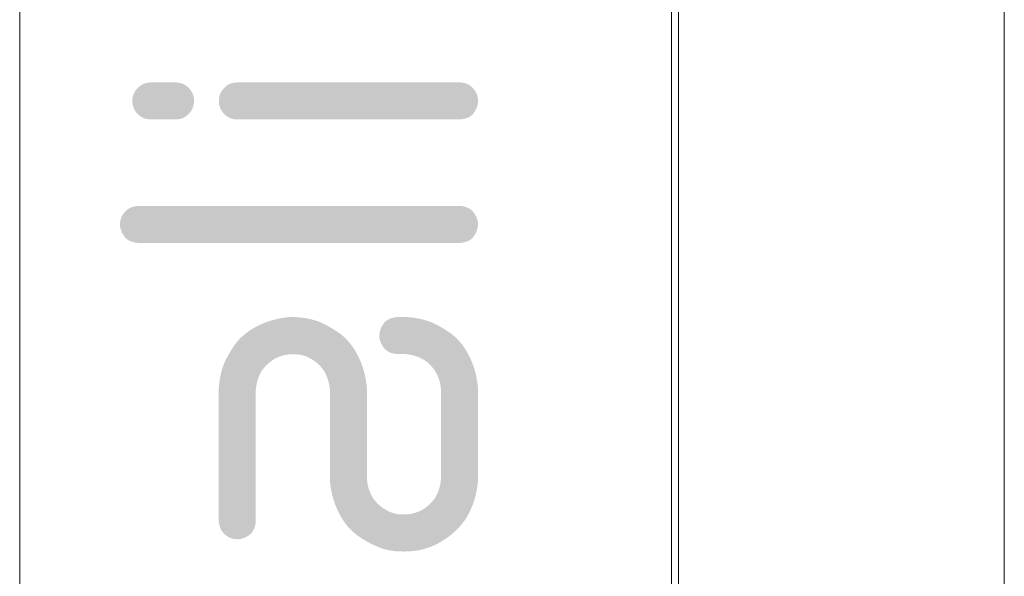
# Model space of a CAD drawing. Header units: millimetres. Extents: x 70 to 998, y -477 to 499.
# Tile 10 of 15: x 584 to 601, y -17 to -7. Entities that reach past the tile are written whole.
import ezdxf

# ---------------------------------------------------------------- set-up
doc = ezdxf.new("R2010")
doc.units = ezdxf.units.MM
doc.header["$LTSCALE"] = 20.32
doc.layers.get('0').update_dxf_attribs({"lineweight": 15})
doc.layers.add('Dimension', color=7, linetype='Continuous', lineweight=5)
doc.layers.add('EBENE_2', color=1, linetype='Continuous', lineweight=15, true_color=0xff0000)

msp = doc.modelspace()

# ---------------------------------------------------------------- hatches: boundary and pattern name
at = {"layer": 'EBENE_2', "linetype": 'Continuous', "lineweight": 0, "transparency": 33554687}
for points in [[(586.118, -8.593), (586.111, -8.593), (586.087, -8.595), (586.063, -8.598), (586.041, -8.602), (586.021, -8.607), (586.001, -8.613), (585.983, -8.621), (585.967, -8.629), (585.952, -8.638), (585.938, -8.648), (585.924, -8.658), (585.912, -8.668), (585.9, -8.678), (585.89, -8.687), (585.88, -8.697), (585.871, -8.707), (585.862, -8.717), (585.855, -8.727), (585.847, -8.738), (585.84, -8.749), (585.834, -8.76), (585.827, -8.772), (585.821, -8.785), (585.815, -8.798), (585.81, -8.811), (585.805, -8.825), (585.801, -8.839), (585.798, -8.853), (585.795, -8.867), (585.793, -8.881), (585.792, -8.896), (585.792, -8.911), (585.792, -8.926), (585.793, -8.941), (585.794, -8.956), (585.796, -8.97), (585.798, -8.984), (585.801, -8.997), (585.805, -9.01), (585.808, -9.023), (585.813, -9.035), (585.818, -9.047), (585.823, -9.059), (585.828, -9.07), (585.834, -9.081), (585.841, -9.092), (585.848, -9.103), (585.855, -9.113), (585.862, -9.123), (585.871, -9.133), (585.88, -9.143), (585.89, -9.153), (585.901, -9.163), (585.912, -9.173), (585.925, -9.183), (585.938, -9.192), (585.952, -9.202), (585.967, -9.212), (585.984, -9.22), (586.002, -9.227), (586.021, -9.233), (586.042, -9.238), (586.064, -9.242), (586.087, -9.245), (586.111, -9.247), (586.118, -9.247), (586.12, -9.247), (586.121, -9.247), (586.124, -9.247), (586.127, -9.247), (586.131, -9.247), (586.135, -9.247), (586.14, -9.247), (586.145, -9.247), (586.151, -9.247), (586.158, -9.247), (586.165, -9.247), (586.173, -9.247), (586.182, -9.247), (586.191, -9.247), (586.201, -9.247), (586.212, -9.247), (586.223, -9.247), (586.234, -9.247), (586.245, -9.247), (586.257, -9.247), (586.268, -9.247), (586.28, -9.247), (586.292, -9.247), (586.304, -9.247), (586.317, -9.247), (586.33, -9.247), (586.343, -9.247), (586.357, -9.247), (586.371, -9.247), (586.386, -9.247), (586.401, -9.247), (586.417, -9.247), (586.432, -9.247), (586.446, -9.247), (586.46, -9.247), (586.473, -9.247), (586.484, -9.247), (586.495, -9.247), (586.505, -9.247), (586.514, -9.247), (586.522, -9.247), (586.529, -9.247), (586.536, -9.247), (586.541, -9.247), (586.546, -9.247), (586.549, -9.247), (586.552, -9.247), (586.554, -9.247), (586.561, -9.247), (586.586, -9.245), (586.609, -9.242), (586.631, -9.238), (586.652, -9.233), (586.671, -9.227), (586.689, -9.22), (586.706, -9.211), (586.721, -9.202), (586.735, -9.192), (586.748, -9.182), (586.76, -9.172), (586.772, -9.163), (586.783, -9.153), (586.793, -9.143), (586.802, -9.133), (586.81, -9.123), (586.818, -9.113), (586.825, -9.103), (586.832, -9.092), (586.838, -9.081), (586.844, -9.07), (586.85, -9.059), (586.855, -9.047), (586.86, -9.035), (586.864, -9.023), (586.868, -9.01), (586.871, -8.997), (586.874, -8.984), (586.877, -8.97), (586.878, -8.956), (586.88, -8.941), (586.88, -8.926), (586.881, -8.911), (586.88, -8.896), (586.879, -8.881), (586.877, -8.866), (586.874, -8.852), (586.871, -8.838), (586.867, -8.824), (586.862, -8.811), (586.857, -8.797), (586.851, -8.784), (586.845, -8.772), (586.839, -8.76), (586.832, -8.749), (586.825, -8.738), (586.818, -8.727), (586.81, -8.717), (586.802, -8.707), (586.793, -8.697), (586.783, -8.687), (586.772, -8.677), (586.76, -8.667), (586.748, -8.658), (586.735, -8.648), (586.72, -8.638), (586.705, -8.628), (586.689, -8.62), (586.671, -8.613), (586.652, -8.607), (586.631, -8.602), (586.609, -8.598), (586.586, -8.595), (586.561, -8.593), (586.554, -8.593), (586.552, -8.593), (586.55, -8.593), (586.547, -8.593), (586.543, -8.593), (586.539, -8.593), (586.535, -8.593), (586.53, -8.593), (586.524, -8.593), (586.518, -8.593), (586.512, -8.593), (586.505, -8.593), (586.499, -8.593), (586.493, -8.593), (586.486, -8.593), (586.48, -8.593), (586.473, -8.593), (586.467, -8.593), (586.459, -8.593), (586.451, -8.593), (586.442, -8.593), (586.432, -8.593), (586.422, -8.593), (586.411, -8.593), (586.4, -8.593), (586.388, -8.593), (586.376, -8.593), (586.364, -8.593), (586.352, -8.593), (586.34, -8.593), (586.328, -8.593), (586.316, -8.593), (586.304, -8.593), (586.292, -8.593), (586.28, -8.593), (586.268, -8.593), (586.256, -8.593), (586.245, -8.593), (586.233, -8.593), (586.222, -8.593), (586.211, -8.593), (586.2, -8.593), (586.19, -8.593), (586.181, -8.593), (586.172, -8.593), (586.164, -8.593), (586.157, -8.593), (586.15, -8.593), (586.145, -8.593), (586.139, -8.593), (586.135, -8.593), (586.13, -8.593), (586.127, -8.593), (586.124, -8.593), (586.121, -8.593), (586.12, -8.593)], [(587.643, -8.593), (587.633, -8.593), (587.6, -8.597), (587.569, -8.603), (587.54, -8.61), (587.513, -8.619), (587.488, -8.63), (587.466, -8.643), (587.445, -8.658), (587.427, -8.674), (587.41, -8.692), (587.395, -8.709), (587.381, -8.726), (587.369, -8.744), (587.358, -8.761), (587.349, -8.777), (587.341, -8.794), (587.335, -8.811), (587.33, -8.828), (587.326, -8.845), (587.323, -8.862), (587.32, -8.879), (587.319, -8.897), (587.318, -8.915), (587.318, -8.933), (587.319, -8.951), (587.321, -8.969), (587.323, -8.987), (587.328, -9.005), (587.333, -9.022), (587.339, -9.04), (587.347, -9.057), (587.355, -9.074), (587.365, -9.091), (587.376, -9.107), (587.387, -9.123), (587.399, -9.138), (587.413, -9.151), (587.427, -9.165), (587.441, -9.177), (587.457, -9.189), (587.473, -9.199), (587.49, -9.209), (587.508, -9.218), (587.527, -9.225), (587.546, -9.232), (587.567, -9.237), (587.588, -9.242), (587.61, -9.245), (587.633, -9.247), (587.643, -9.247), (587.658, -9.247), (587.675, -9.247), (587.695, -9.247), (587.718, -9.247), (587.743, -9.247), (587.772, -9.247), (587.804, -9.247), (587.838, -9.247), (587.876, -9.247), (587.918, -9.247), (587.964, -9.247), (588.013, -9.247), (588.067, -9.247), (588.125, -9.247), (588.186, -9.247), (588.252, -9.247), (588.318, -9.247), (588.383, -9.247), (588.445, -9.247), (588.506, -9.247), (588.564, -9.247), (588.621, -9.247), (588.675, -9.247), (588.728, -9.247), (588.781, -9.247), (588.839, -9.247), (588.9, -9.247), (588.966, -9.247), (589.036, -9.247), (589.11, -9.247), (589.188, -9.247), (589.27, -9.247), (589.354, -9.247), (589.438, -9.247), (589.522, -9.247), (589.606, -9.247), (589.689, -9.247), (589.773, -9.247), (589.857, -9.247), (589.941, -9.247), (590.022, -9.247), (590.1, -9.247), (590.173, -9.247), (590.243, -9.247), (590.308, -9.247), (590.37, -9.247), (590.427, -9.247), (590.481, -9.247), (590.533, -9.247), (590.588, -9.247), (590.644, -9.247), (590.703, -9.247), (590.764, -9.247), (590.827, -9.247), (590.891, -9.247), (590.958, -9.247), (591.024, -9.247), (591.086, -9.247), (591.144, -9.247), (591.198, -9.247), (591.248, -9.247), (591.293, -9.247), (591.335, -9.247), (591.372, -9.247), (591.406, -9.247), (591.437, -9.247), (591.466, -9.247), (591.491, -9.247), (591.514, -9.247), (591.534, -9.247), (591.551, -9.247), (591.565, -9.247), (591.576, -9.247), (591.619, -9.241), (591.659, -9.232), (591.695, -9.221), (591.728, -9.207), (591.757, -9.191), (591.782, -9.172), (591.803, -9.15), (591.821, -9.126), (591.836, -9.101), (591.85, -9.077), (591.861, -9.053), (591.871, -9.031), (591.878, -9.009), (591.884, -8.989), (591.888, -8.969), (591.89, -8.95), (591.891, -8.932), (591.891, -8.914), (591.89, -8.896), (591.888, -8.879), (591.885, -8.861), (591.882, -8.844), (591.878, -8.827), (591.873, -8.811), (591.867, -8.794), (591.859, -8.777), (591.85, -8.76), (591.839, -8.743), (591.827, -8.726), (591.813, -8.709), (591.798, -8.691), (591.781, -8.674), (591.762, -8.657), (591.742, -8.642), (591.719, -8.629), (591.694, -8.618), (591.668, -8.609), (591.639, -8.602), (591.608, -8.597), (591.576, -8.593), (591.565, -8.593), (591.551, -8.593), (591.534, -8.593), (591.514, -8.593), (591.491, -8.593), (591.465, -8.593), (591.436, -8.593), (591.405, -8.593), (591.37, -8.593), (591.333, -8.593), (591.291, -8.593), (591.245, -8.593), (591.195, -8.593), (591.141, -8.593), (591.084, -8.593), (591.022, -8.593), (590.957, -8.593), (590.89, -8.593), (590.826, -8.593), (590.763, -8.593), (590.703, -8.593), (590.644, -8.593), (590.588, -8.593), (590.533, -8.593), (590.481, -8.593), (590.427, -8.593), (590.37, -8.593), (590.308, -8.593), (590.242, -8.593), (590.173, -8.593), (590.099, -8.593), (590.021, -8.593), (589.939, -8.593), (589.855, -8.593), (589.771, -8.593), (589.687, -8.593), (589.603, -8.593), (589.519, -8.593), (589.435, -8.593), (589.352, -8.593), (589.268, -8.593), (589.186, -8.593), (589.109, -8.593), (589.035, -8.593), (588.966, -8.593), (588.9, -8.593), (588.839, -8.593), (588.781, -8.593), (588.728, -8.593), (588.675, -8.593), (588.621, -8.593), (588.564, -8.593), (588.506, -8.593), (588.445, -8.593), (588.382, -8.593), (588.317, -8.593), (588.25, -8.593), (588.184, -8.593), (588.122, -8.593), (588.064, -8.593), (588.011, -8.593), (587.961, -8.593), (587.915, -8.593), (587.874, -8.593), (587.836, -8.593), (587.802, -8.593), (587.771, -8.593), (587.743, -8.593), (587.717, -8.593), (587.695, -8.593), (587.675, -8.593), (587.658, -8.593)], [(585.901, -10.772), (585.889, -10.772), (585.859, -10.776), (585.83, -10.781), (585.803, -10.788), (585.778, -10.796), (585.754, -10.806), (585.732, -10.818), (585.711, -10.831), (585.692, -10.846), (585.675, -10.862), (585.659, -10.879), (585.645, -10.895), (585.632, -10.912), (585.621, -10.929), (585.61, -10.946), (585.602, -10.964), (585.595, -10.982), (585.589, -11), (585.584, -11.018), (585.58, -11.036), (585.577, -11.055), (585.575, -11.074), (585.574, -11.093), (585.574, -11.112), (585.575, -11.132), (585.578, -11.152), (585.582, -11.173), (585.589, -11.194), (585.597, -11.216), (585.607, -11.239), (585.619, -11.262), (585.634, -11.286), (585.65, -11.31), (585.669, -11.334), (585.69, -11.355), (585.716, -11.373), (585.744, -11.389), (585.775, -11.402), (585.81, -11.412), (585.848, -11.42), (585.889, -11.425), (585.901, -11.425), (585.943, -11.425), (585.992, -11.425), (586.047, -11.425), (586.108, -11.425), (586.175, -11.425), (586.249, -11.425), (586.329, -11.425), (586.414, -11.425), (586.503, -11.425), (586.589, -11.425), (586.673, -11.425), (586.755, -11.425), (586.836, -11.425), (586.914, -11.425), (586.991, -11.425), (587.065, -11.425), (587.139, -11.425), (587.215, -11.425), (587.291, -11.425), (587.369, -11.425), (587.448, -11.425), (587.529, -11.425), (587.61, -11.425), (587.693, -11.425), (587.777, -11.425), (587.861, -11.425), (587.946, -11.425), (588.031, -11.425), (588.117, -11.425), (588.204, -11.425), (588.292, -11.425), (588.38, -11.425), (588.468, -11.425), (588.556, -11.425), (588.645, -11.425), (588.733, -11.425), (588.821, -11.425), (588.909, -11.425), (588.998, -11.425), (589.086, -11.425), (589.174, -11.425), (589.261, -11.425), (589.348, -11.425), (589.434, -11.425), (589.52, -11.425), (589.605, -11.425), (589.689, -11.425), (589.773, -11.425), (589.856, -11.425), (589.937, -11.425), (590.017, -11.425), (590.097, -11.425), (590.174, -11.425), (590.251, -11.425), (590.326, -11.425), (590.401, -11.425), (590.475, -11.425), (590.552, -11.425), (590.63, -11.425), (590.711, -11.425), (590.794, -11.425), (590.878, -11.425), (590.965, -11.425), (591.054, -11.425), (591.14, -11.425), (591.221, -11.425), (591.294, -11.425), (591.361, -11.425), (591.422, -11.425), (591.476, -11.425), (591.524, -11.425), (591.565, -11.425), (591.576, -11.425), (591.618, -11.419), (591.656, -11.411), (591.691, -11.401), (591.723, -11.387), (591.751, -11.372), (591.776, -11.353), (591.798, -11.333), (591.817, -11.309), (591.833, -11.285), (591.847, -11.26), (591.859, -11.235), (591.869, -11.21), (591.877, -11.185), (591.883, -11.159), (591.888, -11.134), (591.89, -11.108), (591.89, -11.082), (591.888, -11.056), (591.883, -11.03), (591.876, -11.003), (591.866, -10.977), (591.854, -10.95), (591.839, -10.923), (591.821, -10.896), (591.801, -10.87), (591.778, -10.848), (591.752, -10.828), (591.723, -10.811), (591.691, -10.797), (591.656, -10.786), (591.617, -10.777), (591.576, -10.772), (591.565, -10.772), (591.523, -10.772), (591.474, -10.772), (591.419, -10.772), (591.358, -10.772), (591.291, -10.772), (591.217, -10.772), (591.137, -10.772), (591.051, -10.772), (590.963, -10.772), (590.877, -10.772), (590.793, -10.772), (590.71, -10.772), (590.63, -10.772), (590.552, -10.772), (590.475, -10.772), (590.401, -10.772), (590.326, -10.772), (590.251, -10.772), (590.174, -10.772), (590.097, -10.772), (590.017, -10.772), (589.937, -10.772), (589.856, -10.772), (589.773, -10.772), (589.689, -10.772), (589.605, -10.772), (589.52, -10.772), (589.434, -10.772), (589.348, -10.772), (589.261, -10.772), (589.174, -10.772), (589.086, -10.772), (588.998, -10.772), (588.909, -10.772), (588.821, -10.772), (588.733, -10.772), (588.645, -10.772), (588.556, -10.772), (588.468, -10.772), (588.38, -10.772), (588.292, -10.772), (588.204, -10.772), (588.117, -10.772), (588.031, -10.772), (587.946, -10.772), (587.861, -10.772), (587.777, -10.772), (587.693, -10.772), (587.61, -10.772), (587.529, -10.772), (587.448, -10.772), (587.369, -10.772), (587.291, -10.772), (587.215, -10.772), (587.139, -10.772), (587.065, -10.772), (586.991, -10.772), (586.914, -10.772), (586.835, -10.772), (586.755, -10.772), (586.672, -10.772), (586.587, -10.772), (586.501, -10.772), (586.412, -10.772), (586.325, -10.772), (586.245, -10.772), (586.172, -10.772), (586.104, -10.772), (586.044, -10.772), (585.99, -10.772), (585.942, -10.772)], [(588.624, -12.733), (588.579, -12.733), (588.501, -12.74), (588.425, -12.751), (588.35, -12.766), (588.277, -12.784), (588.205, -12.806), (588.135, -12.831), (588.066, -12.86), (587.998, -12.892), (587.933, -12.927), (587.872, -12.965), (587.815, -13.005), (587.762, -13.047), (587.712, -13.091), (587.667, -13.138), (587.626, -13.187), (587.588, -13.239), (587.554, -13.29), (587.522, -13.341), (587.493, -13.39), (587.467, -13.437), (587.443, -13.483), (587.422, -13.527), (587.404, -13.57), (587.389, -13.611), (587.375, -13.652), (587.363, -13.696), (587.352, -13.741), (587.343, -13.788), (587.334, -13.837), (587.327, -13.888), (587.321, -13.94), (587.317, -13.995), (587.317, -14.04), (587.317, -14.058), (587.317, -14.08), (587.317, -14.106), (587.317, -14.136), (587.317, -14.17), (587.317, -14.208), (587.317, -14.251), (587.317, -14.297), (587.317, -14.347), (587.317, -14.399), (587.317, -14.454), (587.317, -14.511), (587.317, -14.571), (587.317, -14.633), (587.317, -14.698), (587.317, -14.765), (587.317, -14.833), (587.317, -14.902), (587.317, -14.972), (587.317, -15.042), (587.317, -15.113), (587.317, -15.184), (587.317, -15.255), (587.317, -15.327), (587.317, -15.399), (587.317, -15.469), (587.317, -15.538), (587.317, -15.605), (587.317, -15.67), (587.317, -15.735), (587.317, -15.797), (587.317, -15.858), (587.317, -15.917), (587.317, -15.97), (587.317, -16.019), (587.317, -16.064), (587.317, -16.104), (587.317, -16.139), (587.317, -16.17), (587.317, -16.197), (587.317, -16.22), (587.317, -16.241), (587.317, -16.26), (587.317, -16.278), (587.317, -16.293), (587.317, -16.307), (587.317, -16.318), (587.317, -16.328), (587.317, -16.339), (587.32, -16.369), (587.326, -16.398), (587.332, -16.425), (587.341, -16.45), (587.351, -16.474), (587.363, -16.496), (587.376, -16.517), (587.391, -16.535), (587.407, -16.553), (587.423, -16.568), (587.44, -16.583), (587.457, -16.596), (587.474, -16.607), (587.491, -16.617), (587.509, -16.626), (587.526, -16.633), (587.544, -16.639), (587.563, -16.644), (587.581, -16.648), (587.6, -16.651), (587.619, -16.652), (587.638, -16.653), (587.657, -16.653), (587.677, -16.652), (587.697, -16.65), (587.717, -16.646), (587.739, -16.639), (587.761, -16.631), (587.783, -16.621), (587.807, -16.608), (587.83, -16.594), (587.855, -16.578), (587.879, -16.559), (587.899, -16.537), (587.918, -16.512), (587.933, -16.484), (587.946, -16.453), (587.957, -16.418), (587.965, -16.38), (587.97, -16.339), (587.97, -16.328), (587.97, -16.318), (587.97, -16.306), (587.97, -16.293), (587.97, -16.277), (587.97, -16.26), (587.97, -16.24), (587.97, -16.219), (587.97, -16.195), (587.97, -16.169), (587.97, -16.138), (587.97, -16.102), (587.97, -16.062), (587.97, -16.017), (587.97, -15.968), (587.97, -15.914), (587.97, -15.856), (587.97, -15.796), (587.97, -15.737), (587.97, -15.678), (587.97, -15.621), (587.97, -15.564), (587.97, -15.508), (587.97, -15.453), (587.97, -15.399), (587.97, -15.345), (587.97, -15.291), (587.97, -15.238), (587.97, -15.184), (587.97, -15.13), (587.97, -15.076), (587.97, -15.022), (587.97, -14.968), (587.97, -14.913), (587.97, -14.858), (587.97, -14.802), (587.97, -14.745), (587.97, -14.687), (587.97, -14.629), (587.97, -14.57), (587.97, -14.51), (587.97, -14.451), (587.97, -14.398), (587.97, -14.349), (587.97, -14.304), (587.97, -14.264), (587.97, -14.229), (587.97, -14.198), (587.97, -14.171), (587.97, -14.148), (587.97, -14.127), (587.97, -14.108), (587.97, -14.09), (587.97, -14.075), (587.97, -14.061), (587.97, -14.05), (587.97, -14.04), (587.97, -14.018), (587.977, -13.957), (587.987, -13.9), (588.001, -13.846), (588.018, -13.795), (588.038, -13.747), (588.061, -13.703), (588.088, -13.662), (588.118, -13.625), (588.15, -13.59), (588.183, -13.558), (588.216, -13.53), (588.25, -13.504), (588.284, -13.481), (588.318, -13.461), (588.353, -13.444), (588.389, -13.429), (588.425, -13.418), (588.462, -13.408), (588.499, -13.4), (588.536, -13.394), (588.574, -13.39), (588.613, -13.388), (588.651, -13.388), (588.691, -13.39), (588.73, -13.395), (588.768, -13.402), (588.807, -13.411), (588.844, -13.423), (588.881, -13.438), (588.918, -13.456), (588.954, -13.476), (588.99, -13.498), (589.024, -13.523), (589.056, -13.549), (589.085, -13.576), (589.112, -13.604), (589.137, -13.633), (589.16, -13.664), (589.18, -13.695), (589.199, -13.728), (589.215, -13.762), (589.229, -13.796), (589.241, -13.831), (589.252, -13.867), (589.261, -13.904), (589.268, -13.941), (589.274, -13.979), (589.277, -14.018), (589.277, -14.04), (589.277, -14.047), (589.277, -14.054), (589.277, -14.064), (589.277, -14.074), (589.277, -14.086), (589.277, -14.099), (589.277, -14.113), (589.277, -14.128), (589.277, -14.146), (589.277, -14.167), (589.277, -14.191), (589.277, -14.218), (589.277, -14.247), (589.277, -14.28), (589.277, -14.316), (589.277, -14.355), (589.277, -14.396), (589.277, -14.437), (589.277, -14.48), (589.277, -14.524), (589.277, -14.569), (589.277, -14.614), (589.277, -14.661), (589.277, -14.709), (589.277, -14.757), (589.277, -14.805), (589.277, -14.852), (589.277, -14.899), (589.277, -14.946), (589.277, -14.992), (589.277, -15.038), (589.277, -15.084), (589.277, -15.129), (589.277, -15.172), (589.277, -15.213), (589.277, -15.253), (589.277, -15.291), (589.277, -15.327), (589.277, -15.362), (589.277, -15.395), (589.277, -15.426), (589.277, -15.454), (589.277, -15.48), (589.277, -15.503), (589.277, -15.522), (589.277, -15.539), (589.277, -15.554), (589.277, -15.565), (589.277, -15.61), (589.285, -15.688), (589.296, -15.764), (589.311, -15.838), (589.329, -15.911), (589.35, -15.983), (589.376, -16.054), (589.404, -16.123), (589.437, -16.19), (589.472, -16.255), (589.509, -16.316), (589.549, -16.374), (589.591, -16.427), (589.636, -16.476), (589.683, -16.522), (589.732, -16.563), (589.783, -16.601), (589.836, -16.635), (589.888, -16.668), (589.94, -16.698), (589.992, -16.726), (590.044, -16.752), (590.096, -16.775), (590.147, -16.796), (590.199, -16.816), (590.252, -16.832), (590.308, -16.846), (590.368, -16.856), (590.431, -16.864), (590.498, -16.868), (590.568, -16.87), (590.642, -16.869), (590.719, -16.864), (590.797, -16.856), (590.874, -16.842), (590.95, -16.823), (591.026, -16.798), (591.1, -16.769), (591.173, -16.734), (591.245, -16.693), (591.316, -16.648), (591.385, -16.599), (591.448, -16.547), (591.507, -16.493), (591.562, -16.437), (591.612, -16.378), (591.657, -16.318), (591.698, -16.254), (591.734, -16.189), (591.766, -16.121), (591.795, -16.053), (591.82, -15.982), (591.841, -15.911), (591.859, -15.838), (591.873, -15.763), (591.884, -15.688), (591.892, -15.61), (591.892, -15.565), (591.892, -15.559), (591.892, -15.551), (591.892, -15.542), (591.892, -15.532), (591.892, -15.52), (591.892, -15.507), (591.892, -15.493), (591.892, -15.477), (591.892, -15.459), (591.892, -15.438), (591.892, -15.415), (591.892, -15.388), (591.892, -15.358), (591.892, -15.325), (591.892, -15.29), (591.892, -15.251), (591.892, -15.21), (591.892, -15.168), (591.892, -15.125), (591.892, -15.082), (591.892, -15.037), (591.892, -14.991), (591.892, -14.944), (591.892, -14.897), (591.892, -14.849), (591.892, -14.801), (591.892, -14.753), (591.892, -14.706), (591.892, -14.66), (591.892, -14.613), (591.892, -14.567), (591.892, -14.522), (591.892, -14.477), (591.892, -14.434), (591.892, -14.392), (591.892, -14.353), (591.892, -14.314), (591.892, -14.278), (591.892, -14.243), (591.892, -14.21), (591.892, -14.179), (591.892, -14.151), (591.892, -14.126), (591.892, -14.103), (591.892, -14.083), (591.892, -14.066), (591.892, -14.052), (591.892, -14.04), (591.892, -13.995), (591.884, -13.918), (591.873, -13.842), (591.858, -13.767), (591.84, -13.694), (591.819, -13.622), (591.793, -13.551), (591.765, -13.482), (591.732, -13.415), (591.697, -13.35), (591.66, -13.288), (591.62, -13.231), (591.578, -13.178), (591.533, -13.129), (591.486, -13.083), (591.437, -13.042), (591.386, -13.004), (591.334, -12.97), (591.284, -12.938), (591.235, -12.909), (591.188, -12.883), (591.142, -12.859), (591.098, -12.838), (591.055, -12.82), (591.014, -12.805), (590.972, -12.791), (590.929, -12.779), (590.884, -12.768), (590.837, -12.758), (590.788, -12.75), (590.737, -12.743), (590.685, -12.737), (590.63, -12.733), (590.585, -12.733), (590.583, -12.733), (590.58, -12.733), (590.577, -12.733), (590.573, -12.733), (590.568, -12.733), (590.563, -12.733), (590.557, -12.733), (590.55, -12.733), (590.543, -12.733), (590.536, -12.733), (590.53, -12.733), (590.524, -12.733), (590.518, -12.733), (590.512, -12.733), (590.506, -12.733), (590.501, -12.733), (590.496, -12.733), (590.491, -12.733), (590.487, -12.733), (590.484, -12.733), (590.481, -12.733), (590.479, -12.733), (590.477, -12.733), (590.475, -12.733), (590.464, -12.733), (590.423, -12.738), (590.384, -12.747), (590.35, -12.757), (590.318, -12.771), (590.289, -12.786), (590.264, -12.805), (590.242, -12.826), (590.224, -12.849), (590.208, -12.874), (590.194, -12.898), (590.182, -12.923), (590.172, -12.948), (590.163, -12.974), (590.157, -12.999), (590.153, -13.025), (590.15, -13.051), (590.15, -13.076), (590.152, -13.102), (590.157, -13.129), (590.164, -13.155), (590.174, -13.182), (590.187, -13.208), (590.202, -13.235), (590.219, -13.262), (590.239, -13.288), (590.262, -13.311), (590.289, -13.331), (590.318, -13.348), (590.35, -13.362), (590.385, -13.373), (590.423, -13.381), (590.464, -13.386), (590.475, -13.386), (590.477, -13.386), (590.48, -13.386), (590.484, -13.386), (590.488, -13.386), (590.492, -13.386), (590.498, -13.386), (590.504, -13.386), (590.51, -13.386), (590.517, -13.386), (590.524, -13.386), (590.53, -13.386), (590.536, -13.386), (590.542, -13.386), (590.548, -13.386), (590.554, -13.386), (590.559, -13.386), (590.564, -13.386), (590.569, -13.386), (590.573, -13.386), (590.576, -13.386), (590.579, -13.386), (590.582, -13.386), (590.584, -13.386), (590.585, -13.386), (590.607, -13.386), (590.646, -13.39), (590.684, -13.396), (590.721, -13.403), (590.758, -13.412), (590.794, -13.423), (590.829, -13.435), (590.863, -13.45), (590.897, -13.466), (590.93, -13.484), (590.962, -13.505), (590.992, -13.527), (591.022, -13.552), (591.05, -13.58), (591.077, -13.609), (591.102, -13.641), (591.127, -13.675), (591.15, -13.712), (591.17, -13.75), (591.188, -13.79), (591.203, -13.831), (591.215, -13.875), (591.225, -13.921), (591.233, -13.968), (591.238, -14.018), (591.238, -14.04), (591.238, -14.04), (591.238, -14.04), (591.238, -14.04), (591.238, -14.04), (591.238, -14.04), (591.238, -14.04), (591.239, -14.04), (591.239, -14.04), (591.239, -14.04), (591.238, -14.04), (591.238, -14.04), (591.238, -14.04), (591.238, -14.04), (591.238, -14.04), (591.238, -14.04), (591.238, -14.04), (591.238, -14.052), (591.238, -14.067), (591.238, -14.084), (591.238, -14.104), (591.238, -14.127), (591.238, -14.152), (591.238, -14.181), (591.238, -14.212), (591.238, -14.245), (591.238, -14.28), (591.238, -14.316), (591.238, -14.354), (591.238, -14.394), (591.238, -14.435), (591.238, -14.478), (591.238, -14.523), (591.238, -14.569), (591.238, -14.615), (591.238, -14.661), (591.238, -14.708), (591.238, -14.755), (591.238, -14.802), (591.238, -14.85), (591.238, -14.898), (591.238, -14.946), (591.238, -14.993), (591.238, -15.038), (591.238, -15.083), (591.238, -15.127), (591.238, -15.17), (591.238, -15.212), (591.238, -15.252), (591.238, -15.291), (591.238, -15.327), (591.238, -15.36), (591.238, -15.389), (591.238, -15.416), (591.238, -15.44), (591.238, -15.46), (591.238, -15.478), (591.238, -15.493), (591.238, -15.507), (591.238, -15.52), (591.238, -15.532), (591.238, -15.542), (591.238, -15.551), (591.238, -15.559), (591.238, -15.565), (591.238, -15.588), (591.231, -15.648), (591.221, -15.706), (591.207, -15.76), (591.19, -15.81), (591.17, -15.858), (591.147, -15.902), (591.12, -15.943), (591.09, -15.981), (591.058, -16.015), (591.025, -16.047), (590.992, -16.075), (590.959, -16.101), (590.925, -16.124), (590.89, -16.144), (590.855, -16.161), (590.819, -16.175), (590.783, -16.187), (590.747, -16.197), (590.71, -16.205), (590.672, -16.211), (590.634, -16.214), (590.596, -16.216), (590.557, -16.216), (590.518, -16.214), (590.479, -16.21), (590.44, -16.203), (590.402, -16.194), (590.364, -16.181), (590.327, -16.167), (590.291, -16.149), (590.255, -16.129), (590.219, -16.107), (590.185, -16.082), (590.153, -16.056), (590.123, -16.029), (590.096, -16.001), (590.071, -15.972), (590.048, -15.941), (590.028, -15.91), (590.01, -15.877), (589.994, -15.843), (589.98, -15.809), (589.967, -15.774), (589.956, -15.738), (589.947, -15.702), (589.94, -15.664), (589.935, -15.626), (589.931, -15.588), (589.931, -15.565), (589.931, -15.559), (589.931, -15.551), (589.931, -15.542), (589.931, -15.532), (589.931, -15.52), (589.931, -15.507), (589.931, -15.493), (589.931, -15.477), (589.931, -15.459), (589.931, -15.438), (589.931, -15.415), (589.931, -15.388), (589.931, -15.358), (589.931, -15.325), (589.931, -15.29), (589.931, -15.251), (589.931, -15.21), (589.931, -15.168), (589.931, -15.125), (589.931, -15.082), (589.931, -15.037), (589.931, -14.991), (589.931, -14.944), (589.931, -14.897), (589.931, -14.849), (589.931, -14.801), (589.931, -14.753), (589.931, -14.706), (589.931, -14.66), (589.931, -14.613), (589.931, -14.567), (589.931, -14.522), (589.931, -14.477), (589.931, -14.434), (589.931, -14.392), (589.931, -14.353), (589.931, -14.314), (589.931, -14.278), (589.931, -14.243), (589.931, -14.21), (589.931, -14.179), (589.931, -14.151), (589.931, -14.126), (589.931, -14.103), (589.931, -14.083), (589.931, -14.066), (589.931, -14.052), (589.931, -14.04), (589.931, -13.995), (589.924, -13.918), (589.913, -13.842), (589.898, -13.767), (589.88, -13.694), (589.858, -13.622), (589.833, -13.551), (589.804, -13.482), (589.772, -13.415), (589.737, -13.35), (589.699, -13.288), (589.659, -13.231), (589.617, -13.178), (589.573, -13.129), (589.526, -13.083), (589.477, -13.042), (589.425, -13.004), (589.373, -12.97), (589.323, -12.938), (589.274, -12.909), (589.227, -12.883), (589.181, -12.859), (589.137, -12.838), (589.094, -12.82), (589.053, -12.805), (589.011, -12.791), (588.968, -12.779), (588.923, -12.768), (588.876, -12.758), (588.827, -12.75), (588.776, -12.743), (588.723, -12.737), (588.669, -12.733)]]:
    msp.add_hatch(color=7, dxfattribs=at).paths.add_polyline_path(points)

# ---------------------------------------------------------------- linework, layer by layer
at = {"color": 7, "linetype": 'Continuous', "lineweight": 18, "transparency": 33554687}
for p, q in [((601.179, -73.984), (601.179, 215.364)), ((595.429, -73.984), (595.429, 188.095))]:
    msp.add_line(p, q, dxfattribs=at)
at = {"layer": 'Dimension', "color": 7, "linetype": 'Continuous', "lineweight": 5, "transparency": 33554687, "flags": 128}
msp.add_lwpolyline([(584.303, 22.887), (594.803, 22.887, -0.198912), (595.157, 22.74, -0.198912), (595.303, 22.387), (595.303, -40.113, -0.414214), (594.803, -40.613), (584.303, -40.613, -0.198912), (583.95, -40.467, -0.198912), (583.803, -40.113), (583.803, 22.387, -0.414214), (584.303, 22.887)], format="xyb", close=True, dxfattribs=at)

doc.saveas('drawing.dxf')
